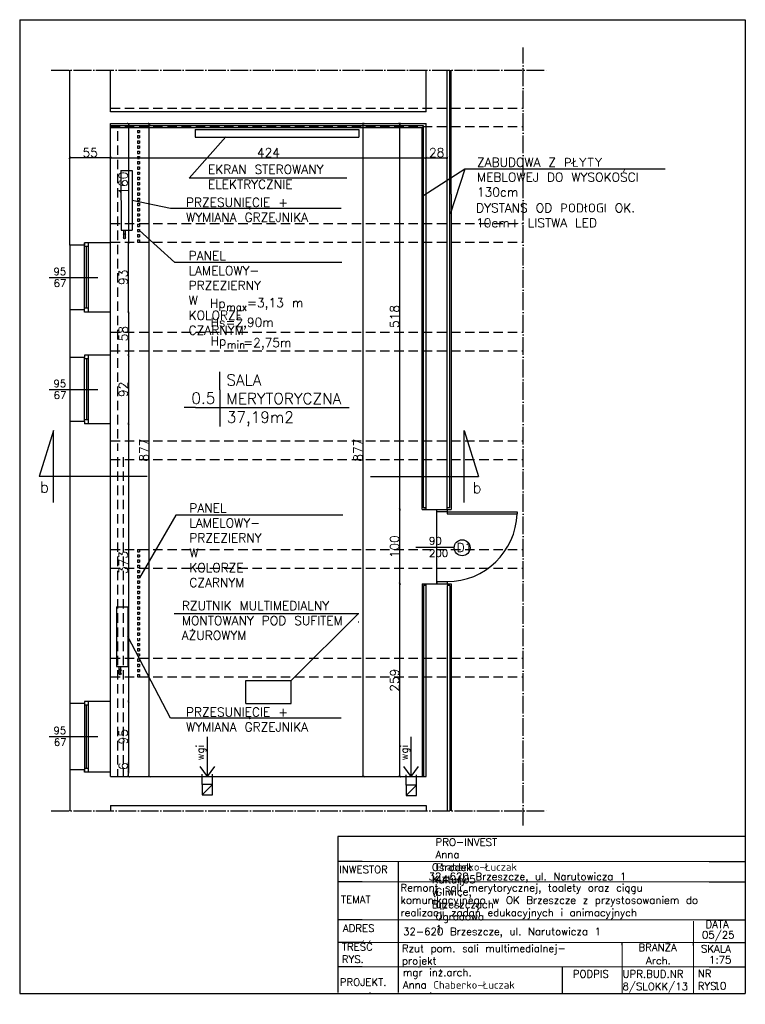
# Model space of a CAD drawing. Header units: millimetres. Extents: x -155361 to 49141, y -33787 to 6941.
# Tile 26 of 44: x -23566 to -22592, y 2503 to 3826. Entities that reach past the tile are written whole.
import ezdxf

# ---------------------------------------------------------------- set-up
doc = ezdxf.new("R2010")
doc.units = ezdxf.units.MM
doc.linetypes.add('ACAD_ISO04W100', pattern=[30, 24, -3, 0, -3])
doc.linetypes.add('DASHED', pattern=[19.05, 12.7, -6.35])
doc.layers.add('P', color=250, linetype='Continuous', lineweight=100)
doc.styles.add('Opisowy', font='txt.shx')
doc.styles.get("Standard").update_dxf_attribs({"font": 'txt.shx'})
doc.dimstyles.new('ISO-25', dxfattribs={"dimtxt": 12, "dimasz": 3, "dimexe": 1, "dimexo": 1, "dimgap": 1, "dimtad": 1, "dimdec": 0, "dimtxsty": 'Opisowy', "dimblk": 'ARCHTICK', "dimcen": 2.5, "dimadec": 0, "dimazin": 0, "dimtfac": 1, "dimtdec": 0, "dimtmove": 0, "dimatfit": 3, "dimldrblk": 'ARCHTICK', "dimfxl": 1, "dimfxlon": 1, "dimarcsym": 0})

# ---------------------------------------------------------------- blocks, each defined once
blk = doc.blocks.new('_ArchTick')
at = {"color": 0, "linetype": 'ByBlock', "const_width": 0.15}
blk.add_lwpolyline([(-0.5, -0.5), (0.5, 0.5)], dxfattribs=at)
blk = doc.blocks.new('*D11993')
at = {"color": 0, "lineweight": -2}
for p, q in [((-23421.3, 3686), (-23419.3, 3686)), ((-23420.3, 3686), (-23420.3, 3526)), ((-23421.3, 3526), (-23419.3, 3526))]:
    blk.add_line(p, q, dxfattribs=at)
at = {"layer": 'Defpoints', "color": 0}
for p in [(-23444.2, 3686), (-23444.2, 3526), (-23420.3, 3526)]:
    blk.add_point(p, dxfattribs=at)
at = {"color": 0, "lineweight": -2, "xscale": 3, "yscale": 3, "zscale": 3}
for p, rotation in [((-23420.3, 3686), 90), ((-23420.3, 3526), -90.00000000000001)]:
    blk.add_blockref('_ArchTick', p, dxfattribs=dict(at, rotation=rotation))
at = {"color": 0, "insert": (-23427.3, 3606), "char_height": 12, "attachment_point": 5, "rotation": 90, "style": 'Opisowy'}
blk.add_mtext('160', dxfattribs=at)
blk = doc.blocks.new('*D11994')
at = {"color": 0, "lineweight": -2}
for p, q in [((-23421.3, 3433), (-23419.3, 3433)), ((-23420.3, 3433), (-23420.3, 3375)), ((-23421.3, 3375), (-23419.3, 3375))]:
    blk.add_line(p, q, dxfattribs=at)
at = {"layer": 'Defpoints', "color": 0}
for p in [(-23444.2, 3433), (-23444.2, 3375), (-23420.3, 3375)]:
    blk.add_point(p, dxfattribs=at)
at = {"color": 0, "lineweight": -2, "xscale": 3, "yscale": 3, "zscale": 3}
for p, rotation in [((-23420.3, 3433), 90), ((-23420.3, 3375), -90.00000000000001)]:
    blk.add_blockref('_ArchTick', p, dxfattribs=dict(at, rotation=rotation))
at = {"color": 0, "insert": (-23427.3, 3404), "char_height": 12, "attachment_point": 5, "rotation": 90, "style": 'Opisowy'}
blk.add_mtext('58', dxfattribs=at)
blk = doc.blocks.new('*D11995')
at = {"color": 0, "lineweight": -2}
for p, q in [((-23421.3, 3375), (-23419.3, 3375)), ((-23420.3, 3375), (-23420.3, 3283)), ((-23421.3, 3283), (-23419.3, 3283))]:
    blk.add_line(p, q, dxfattribs=at)
at = {"layer": 'Defpoints', "color": 0}
for p in [(-23444.2, 3375), (-23444.2, 3283), (-23420.3, 3283)]:
    blk.add_point(p, dxfattribs=at)
at = {"color": 0, "lineweight": -2, "xscale": 3, "yscale": 3, "zscale": 3}
for p, rotation in [((-23420.3, 3375), 90), ((-23420.3, 3283), -90.00000000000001)]:
    blk.add_blockref('_ArchTick', p, dxfattribs=dict(at, rotation=rotation))
at = {"color": 0, "insert": (-23427.3, 3329), "char_height": 12, "attachment_point": 5, "rotation": 90, "style": 'Opisowy'}
blk.add_mtext('92', dxfattribs=at)
blk = doc.blocks.new('*D11996')
at = {"color": 0, "lineweight": -2}
for p, q in [((-23421.3, 3283), (-23419.3, 3283)), ((-23420.3, 3283), (-23420.3, 2910)), ((-23421.3, 2910), (-23419.3, 2910))]:
    blk.add_line(p, q, dxfattribs=at)
at = {"layer": 'Defpoints', "color": 0}
for p in [(-23444.2, 3283), (-23444.2, 2910), (-23420.3, 2910)]:
    blk.add_point(p, dxfattribs=at)
at = {"color": 0, "lineweight": -2, "xscale": 3, "yscale": 3, "zscale": 3}
for p, rotation in [((-23420.3, 3283), 90), ((-23420.3, 2910), -90.00000000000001)]:
    blk.add_blockref('_ArchTick', p, dxfattribs=dict(at, rotation=rotation))
at = {"color": 0, "insert": (-23427.3, 3096.5), "char_height": 12, "attachment_point": 5, "rotation": 90, "style": 'Opisowy'}
blk.add_mtext('373', dxfattribs=at)
blk = doc.blocks.new('*D11997')
at = {"color": 0, "lineweight": -2}
for p, q in [((-23421.3, 2910), (-23419.3, 2910)), ((-23420.3, 2910), (-23420.3, 2815)), ((-23421.3, 2815), (-23419.3, 2815))]:
    blk.add_line(p, q, dxfattribs=at)
at = {"layer": 'Defpoints', "color": 0}
for p in [(-23444.2, 2910), (-23444.2, 2815), (-23420.3, 2815)]:
    blk.add_point(p, dxfattribs=at)
at = {"color": 0, "lineweight": -2, "xscale": 3, "yscale": 3, "zscale": 3}
for p, rotation in [((-23420.3, 2910), 90), ((-23420.3, 2815), -90.00000000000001)]:
    blk.add_blockref('_ArchTick', p, dxfattribs=dict(at, rotation=rotation))
at = {"color": 0, "insert": (-23427.3, 2862.5), "char_height": 12, "attachment_point": 5, "rotation": 90, "style": 'Opisowy'}
blk.add_mtext('95', dxfattribs=at)
blk = doc.blocks.new('*D11998')
at = {"color": 0, "lineweight": -2}
for p, q in [((-23420.3, 2815), (-23420.3, 2828)), ((-23421.3, 2815), (-23419.3, 2815)), ((-23421.3, 2809), (-23419.3, 2809)), ((-23420.3, 2809), (-23420.3, 2815))]:
    blk.add_line(p, q, dxfattribs=at)
at = {"layer": 'Defpoints', "color": 0}
for p in [(-23444.2, 2815), (-23444.2, 2809), (-23420.3, 2815)]:
    blk.add_point(p, dxfattribs=at)
at = {"color": 0, "lineweight": -2, "xscale": 3, "yscale": 3, "zscale": 3}
for p, rotation in [((-23420.3, 2815), 90), ((-23420.3, 2809), -90.00000000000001)]:
    blk.add_blockref('_ArchTick', p, dxfattribs=dict(at, rotation=rotation))
at = {"color": 0, "insert": (-23427.3, 2823), "char_height": 12, "attachment_point": 5, "rotation": 90, "style": 'Opisowy'}
blk.add_mtext('6', dxfattribs=at)
blk = doc.blocks.new('*D12012')
at = {"color": 0, "lineweight": -2}
for p, q in [((-23393.4, 3686), (-23391.4, 3686)), ((-23392.4, 2809), (-23392.4, 3686)), ((-23393.4, 2809), (-23391.4, 2809))]:
    blk.add_line(p, q, dxfattribs=at)
at = {"layer": 'Defpoints', "color": 0}
for p in [(-23444.2, 3686), (-23392.4, 3686), (-23444.2, 2809)]:
    blk.add_point(p, dxfattribs=at)
at = {"color": 0, "lineweight": -2, "xscale": 3, "yscale": 3, "zscale": 3}
for p, rotation in [((-23392.4, 3686), 90), ((-23392.4, 2809), -90.00000000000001)]:
    blk.add_blockref('_ArchTick', p, dxfattribs=dict(at, rotation=rotation))
at = {"color": 0, "insert": (-23399.4, 3247.5), "char_height": 12, "attachment_point": 5, "rotation": 90, "style": 'Opisowy'}
blk.add_mtext('877', dxfattribs=at)
blk = doc.blocks.new('*D12042')
at = {"color": 0, "lineweight": -2}
for p, q in [((-23103.8, 3686), (-23105.8, 3686)), ((-23104.8, 2809), (-23104.8, 3686)), ((-23103.8, 2809), (-23105.8, 2809))]:
    blk.add_line(p, q, dxfattribs=at)
at = {"layer": 'Defpoints', "color": 0}
for p in [(-23104.8, 3686), (-23020.2, 3686), (-23020.2, 2809)]:
    blk.add_point(p, dxfattribs=at)
at = {"color": 0, "lineweight": -2, "xscale": 3, "yscale": 3, "zscale": 3}
for p, rotation in [((-23104.8, 3686), 90), ((-23104.8, 2809), -90.00000000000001)]:
    blk.add_blockref('_ArchTick', p, dxfattribs=dict(at, rotation=rotation))
at = {"color": 0, "insert": (-23111.8, 3247.5), "char_height": 12, "attachment_point": 5, "rotation": 90, "style": 'Opisowy'}
blk.add_mtext('877', dxfattribs=at)
blk = doc.blocks.new('*D12080')
at = {"color": 0, "lineweight": -2}
for p, q in [((-23444.2, 3641.1), (-23444.2, 3639.1)), ((-23444.2, 3640.1), (-23020.2, 3640.1)), ((-23020.2, 3641.1), (-23020.2, 3639.1))]:
    blk.add_line(p, q, dxfattribs=at)
at = {"layer": 'Defpoints', "color": 0}
for p in [(-23444.2, 3686), (-23020.2, 3686), (-23020.2, 3640.1)]:
    blk.add_point(p, dxfattribs=at)
at = {"color": 0, "lineweight": -2, "xscale": 3, "yscale": 3, "zscale": 3, "rotation": 180}
blk.add_blockref('_ArchTick', (-23444.2, 3640.1), dxfattribs=at)
at = {"color": 0, "lineweight": -2, "xscale": 3, "yscale": 3, "zscale": 3}
blk.add_blockref('_ArchTick', (-23020.2, 3640.1), dxfattribs=at)
at = {"color": 0, "insert": (-23232.2, 3647.1), "char_height": 12, "attachment_point": 5, "style": 'Opisowy'}
blk.add_mtext('424', dxfattribs=at)
blk = doc.blocks.new('*D12087')
at = {"color": 0, "lineweight": -2}
for p, q in [((-23054.8, 3067.8), (-23056.8, 3067.8)), ((-23055.8, 2809), (-23055.8, 3067.8)), ((-23054.8, 2809), (-23056.8, 2809))]:
    blk.add_line(p, q, dxfattribs=at)
at = {"layer": 'Defpoints', "color": 0}
for p in [(-23055.8, 3067.8), (-23020.2, 3067.8), (-23020.2, 2809)]:
    blk.add_point(p, dxfattribs=at)
at = {"color": 0, "lineweight": -2, "xscale": 3, "yscale": 3, "zscale": 3}
for p, rotation in [((-23055.8, 3067.8), 90), ((-23055.8, 2809), -90.00000000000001)]:
    blk.add_blockref('_ArchTick', p, dxfattribs=dict(at, rotation=rotation))
at = {"color": 0, "insert": (-23062.8, 2938.4), "char_height": 12, "attachment_point": 5, "rotation": 90, "style": 'Opisowy'}
blk.add_mtext('259', dxfattribs=at)
blk = doc.blocks.new('*D12088')
at = {"color": 0, "lineweight": -2}
for p, q in [((-23054.8, 3167.8), (-23056.8, 3167.8)), ((-23055.8, 3067.8), (-23055.8, 3167.8)), ((-23054.8, 3067.8), (-23056.8, 3067.8))]:
    blk.add_line(p, q, dxfattribs=at)
at = {"layer": 'Defpoints', "color": 0}
for p in [(-23055.8, 3167.8), (-23020.2, 3167.8), (-23020.2, 3067.8)]:
    blk.add_point(p, dxfattribs=at)
at = {"color": 0, "lineweight": -2, "xscale": 3, "yscale": 3, "zscale": 3}
for p, rotation in [((-23055.8, 3167.8), 90), ((-23055.8, 3067.8), -90.00000000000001)]:
    blk.add_blockref('_ArchTick', p, dxfattribs=dict(at, rotation=rotation))
at = {"color": 0, "insert": (-23062.8, 3117.8), "char_height": 12, "attachment_point": 5, "rotation": 90, "style": 'Opisowy'}
blk.add_mtext('100', dxfattribs=at)
blk = doc.blocks.new('*D12089')
at = {"color": 0, "lineweight": -2}
for p, q in [((-23054.8, 3686), (-23056.8, 3686)), ((-23055.8, 3167.8), (-23055.8, 3686)), ((-23054.8, 3167.8), (-23056.8, 3167.8))]:
    blk.add_line(p, q, dxfattribs=at)
at = {"layer": 'Defpoints', "color": 0}
for p in [(-23055.8, 3686), (-23020.2, 3686), (-23020.2, 3167.8)]:
    blk.add_point(p, dxfattribs=at)
at = {"color": 0, "lineweight": -2, "xscale": 3, "yscale": 3, "zscale": 3}
for p, rotation in [((-23055.8, 3686), 90), ((-23055.8, 3167.8), -90.00000000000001)]:
    blk.add_blockref('_ArchTick', p, dxfattribs=dict(at, rotation=rotation))
at = {"color": 0, "insert": (-23062.8, 3426.9), "char_height": 12, "attachment_point": 5, "rotation": 90, "style": 'Opisowy'}
blk.add_mtext('518', dxfattribs=at)
blk = doc.blocks.new('*D12100')
at = {"color": 0, "lineweight": -2}
for p, q in [((-23421.3, 3526), (-23421.3, 3526)), ((-23420.3, 3433), (-23420.3, 3526)), ((-23421.3, 3433), (-23421.3, 3433))]:
    blk.add_line(p, q, dxfattribs=at)
at = {"layer": 'Defpoints', "color": 0}
for p in [(-23420.3, 3526), (-23420.3, 3526), (-23420.3, 3433)]:
    blk.add_point(p, dxfattribs=at)
at = {"color": 0, "lineweight": -2, "xscale": 3, "yscale": 3, "zscale": 3}
for p, rotation in [((-23420.3, 3526), 90), ((-23420.3, 3433), -90.00000000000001)]:
    blk.add_blockref('_ArchTick', p, dxfattribs=dict(at, rotation=rotation))
at = {"color": 0, "insert": (-23427.3, 3479.5), "char_height": 12, "attachment_point": 5, "rotation": 90, "style": 'Opisowy'}
blk.add_mtext('93', dxfattribs=at)
blk = doc.blocks.new('*D12112')
at = {"color": 0, "lineweight": -2}
for p, q in [((-23020.2, 3641.1), (-23020.2, 3639.1)), ((-23020.2, 3640.1), (-22992.2, 3640.1)), ((-22992.2, 3641.1), (-22992.2, 3639.1))]:
    blk.add_line(p, q, dxfattribs=at)
at = {"layer": 'Defpoints', "color": 0}
for p in [(-23020.2, 3684.5), (-22992.2, 3684.5), (-22992.2, 3640.1)]:
    blk.add_point(p, dxfattribs=at)
at = {"color": 0, "lineweight": -2, "xscale": 3, "yscale": 3, "zscale": 3, "rotation": 180}
blk.add_blockref('_ArchTick', (-23020.2, 3640.1), dxfattribs=at)
at = {"color": 0, "lineweight": -2, "xscale": 3, "yscale": 3, "zscale": 3}
blk.add_blockref('_ArchTick', (-22992.2, 3640.1), dxfattribs=at)
at = {"color": 0, "insert": (-23006.2, 3647.1), "char_height": 12, "attachment_point": 5, "style": 'Opisowy'}
blk.add_mtext('28', dxfattribs=at)
blk = doc.blocks.new('*D12113')
at = {"color": 0, "lineweight": -2}
for p, q in [((-23499.2, 3641.1), (-23499.2, 3639.1)), ((-23444.2, 3640.1), (-23499.2, 3640.1)), ((-23444.2, 3641.1), (-23444.2, 3639.1))]:
    blk.add_line(p, q, dxfattribs=at)
at = {"layer": 'Defpoints', "color": 0}
for p in [(-23499.2, 3686), (-23444.2, 3686), (-23499.2, 3640.1)]:
    blk.add_point(p, dxfattribs=at)
at = {"color": 0, "lineweight": -2, "xscale": 3, "yscale": 3, "zscale": 3, "rotation": 180}
blk.add_blockref('_ArchTick', (-23499.2, 3640.1), dxfattribs=at)
at = {"color": 0, "lineweight": -2, "xscale": 3, "yscale": 3, "zscale": 3}
blk.add_blockref('_ArchTick', (-23444.2, 3640.1), dxfattribs=at)
at = {"color": 0, "insert": (-23471.7, 3647.1), "char_height": 12, "attachment_point": 5, "style": 'Opisowy'}
blk.add_mtext('55', dxfattribs=at)

msp = doc.modelspace()

# ---------------------------------------------------------------- linework, layer by layer
for p, q in [((-23566.4, 3825.6), (-22591.6, 3825.6)), ((-23566.4, 3825.6), (-23566.4, 2517.5)), ((-23566.4, 3825.6), (-22591.6, 3825.6)), ((-23566.4, 3825.6), (-23566.4, 2517.5)), ((-22591.6, 3825.6), (-22591.6, 2517.5)), ((-23499.2, 3523), (-23499.2, 3757.7)), ((-23444.2, 3702), (-23444.2, 3757.7)), ((-23020.2, 3702), (-23020.2, 3757.7)), ((-22992.2, 3167.8), (-22992.2, 3757.7)), ((-22988.6, 3591.1), (-22988.6, 3757.7)), ((-22986.6, 3591.1), (-22986.6, 3757.7)), ((-23020.2, 3702), (-23444.2, 3702)), ((-23444.2, 3526), (-23444.2, 3686)), ((-23444.2, 3686), (-23020.2, 3686)), ((-23023.8, 3682.9), (-23444.2, 3682.9)), ((-23444.2, 3681), (-23025.8, 3681)), ((-23408.3, 3681), (-23405.3, 3681)), ((-23408.3, 3677), (-23405.3, 3677)), ((-23408.3, 3677), (-23408.3, 3674)), ((-23405.3, 3677), (-23405.3, 3674)), ((-23330.8, 3678), (-23330.8, 3668)), ((-23330.8, 3678), (-23110.7, 3678)), ((-23110.7, 3678), (-23110.7, 3668)), ((-23025.8, 3167.8), (-23025.8, 3681)), ((-23023.8, 3169.8), (-23023.8, 3682.9)), ((-23020.2, 3167.8), (-23020.2, 3686)), ((-23444.2, 3552), (-23444.2, 3673)), ((-23408.3, 3674), (-23405.3, 3674)), ((-23408.3, 3674), (-23405.3, 3674)), ((-23408.3, 3670), (-23405.3, 3670)), ((-23408.3, 3670), (-23408.3, 3667)), ((-23408.3, 3667), (-23405.3, 3667)), ((-23408.3, 3667), (-23405.3, 3667)), ((-23405.3, 3670), (-23405.3, 3667)), ((-23338.8, 3612.6), (-23289.3, 3668.4)), ((-23330.8, 3668), (-23110.7, 3668)), ((-23408.3, 3663), (-23405.3, 3663)), ((-23408.3, 3663), (-23408.3, 3660)), ((-23408.3, 3660), (-23405.3, 3660)), ((-23408.3, 3660), (-23405.3, 3660)), ((-23408.3, 3656), (-23405.3, 3656)), ((-23408.3, 3656), (-23408.3, 3653)), ((-23408.3, 3653), (-23405.3, 3653)), ((-23408.3, 3653), (-23405.3, 3653)), ((-23405.3, 3663), (-23405.3, 3660)), ((-23405.3, 3656), (-23405.3, 3653)), ((-23408.3, 3649), (-23405.3, 3649)), ((-23408.3, 3649), (-23408.3, 3646)), ((-23408.3, 3646), (-23405.3, 3646)), ((-23408.3, 3646), (-23405.3, 3646)), ((-23408.3, 3642), (-23405.3, 3642)), ((-23408.3, 3642), (-23408.3, 3639)), ((-23408.3, 3639), (-23405.3, 3639)), ((-23408.3, 3639), (-23405.3, 3639)), ((-23405.3, 3649), (-23405.3, 3646)), ((-23405.3, 3642), (-23405.3, 3639)), ((-23408.3, 3635), (-23405.3, 3635)), ((-23408.3, 3635), (-23408.3, 3632)), ((-23408.3, 3632), (-23405.3, 3632)), ((-23408.3, 3632), (-23405.3, 3632)), ((-23408.3, 3628), (-23405.3, 3628)), ((-23408.3, 3628), (-23408.3, 3625)), ((-23408.3, 3625), (-23405.3, 3625)), ((-23408.3, 3625), (-23405.3, 3625)), ((-23405.3, 3635), (-23405.3, 3632)), ((-23405.3, 3628), (-23405.3, 3625)), ((-22968.3, 3624.9), (-23025, 3588.6)), ((-22968.3, 3624.9), (-22988.1, 3564.3)), ((-22699.1, 3624.9), (-22968.3, 3624.9)), ((-23430.3, 3623), (-23415.3, 3623)), ((-23430.3, 3623), (-23430.2, 3543)), ((-23415.3, 3623), (-23415.2, 3543)), ((-23408.3, 3621), (-23405.3, 3621)), ((-23408.3, 3621), (-23408.3, 3618)), ((-23408.3, 3618), (-23405.3, 3618)), ((-23408.3, 3618), (-23405.3, 3618)), ((-23408.3, 3614), (-23405.3, 3614)), ((-23408.3, 3614), (-23408.3, 3611)), ((-23408.3, 3611), (-23405.3, 3611)), ((-23408.3, 3611), (-23405.3, 3611)), ((-23405.3, 3621), (-23405.3, 3618)), ((-23405.3, 3614), (-23405.3, 3611)), ((-23127.1, 3612.6), (-23338.8, 3612.6)), ((-23408.3, 3607), (-23405.3, 3607)), ((-23408.3, 3607), (-23408.3, 3604)), ((-23408.3, 3604), (-23405.3, 3604)), ((-23408.3, 3604), (-23405.3, 3604)), ((-23408.3, 3600), (-23405.3, 3600)), ((-23408.3, 3600), (-23408.3, 3597)), ((-23405.3, 3607), (-23405.3, 3604)), ((-23405.3, 3600), (-23405.3, 3597)), ((-23408.3, 3597), (-23405.3, 3597)), ((-23408.3, 3597), (-23405.3, 3597)), ((-23408.3, 3593), (-23405.3, 3593)), ((-23408.3, 3593), (-23408.3, 3590)), ((-23408.3, 3590), (-23405.3, 3590)), ((-23408.3, 3590), (-23405.3, 3590)), ((-23408.3, 3586), (-23405.3, 3586)), ((-23408.3, 3586), (-23408.3, 3583)), ((-23405.3, 3593), (-23405.3, 3590)), ((-23405.3, 3586), (-23405.3, 3583)), ((-22988.6, 3169.8), (-22988.6, 3591.1)), ((-22986.6, 3591.1), (-22986.6, 3167.8)), ((-23363.8, 3572.2), (-23415.2, 3583)), ((-23408.3, 3583), (-23405.3, 3583)), ((-23408.3, 3583), (-23405.3, 3583)), ((-23408.3, 3579), (-23405.3, 3579)), ((-23408.3, 3579), (-23408.3, 3576)), ((-23408.3, 3576), (-23405.3, 3576)), ((-23408.3, 3576), (-23405.3, 3576)), ((-23408.3, 3572), (-23405.3, 3572)), ((-23408.3, 3572), (-23408.3, 3569)), ((-23405.3, 3579), (-23405.3, 3576)), ((-23405.3, 3572), (-23405.3, 3569)), ((-23134.4, 3572.2), (-23363.8, 3572.2)), ((-23408.3, 3569), (-23405.3, 3569)), ((-23408.3, 3569), (-23405.3, 3569)), ((-23408.3, 3565), (-23405.3, 3565)), ((-23408.3, 3565), (-23408.3, 3562)), ((-23408.3, 3562), (-23405.3, 3562)), ((-23408.3, 3562), (-23405.3, 3562)), ((-23408.3, 3558), (-23405.3, 3558)), ((-23408.3, 3558), (-23408.3, 3555)), ((-23405.3, 3565), (-23405.3, 3562)), ((-23405.3, 3558), (-23405.3, 3555)), ((-23408.3, 3555), (-23405.3, 3555)), ((-23408.3, 3555), (-23405.3, 3555)), ((-23408.3, 3551), (-23405.3, 3551)), ((-23408.3, 3551), (-23408.3, 3548)), ((-23408.3, 3548), (-23405.3, 3548)), ((-23408.3, 3548), (-23405.3, 3548)), ((-23405.3, 3551), (-23405.3, 3548)), ((-23430.2, 3543), (-23415.2, 3543)), ((-23426.7, 3532.9), (-23426.6, 3543.1)), ((-23424.3, 3532.9), (-23424.3, 3543.1)), ((-23408.3, 3544), (-23405.3, 3544)), ((-23408.3, 3544), (-23408.3, 3541)), ((-23408.3, 3541), (-23405.3, 3541)), ((-23408.3, 3541), (-23405.3, 3541)), ((-23408.3, 3537), (-23405.3, 3537)), ((-23408.3, 3537), (-23408.3, 3534)), ((-23408.3, 3534), (-23405.3, 3534)), ((-23408.3, 3534), (-23405.3, 3534)), ((-23405.3, 3544), (-23405.3, 3541)), ((-23357.8, 3499.3), (-23405.3, 3542.5)), ((-23405.3, 3537), (-23405.3, 3534)), ((-23479.2, 3523), (-23499.2, 3523)), ((-23499.2, 3523), (-23499.2, 3436)), ((-23479.2, 3526), (-23479.2, 3523)), ((-23474.2, 3526), (-23479.2, 3526)), ((-23479.2, 3436), (-23479.2, 3526)), ((-23474.2, 3521), (-23479.2, 3521)), ((-23476.7, 3438), (-23476.7, 3521)), ((-23444.2, 3526), (-23474.2, 3526)), ((-23474.2, 3526), (-23474.2, 3433)), ((-23444.2, 3433), (-23444.2, 3526)), ((-23408.3, 3530), (-23405.3, 3530)), ((-23408.3, 3530), (-23408.3, 3527)), ((-23408.3, 3527), (-23405.3, 3527)), ((-23405.3, 3530), (-23405.3, 3527)), ((-23133.4, 3499.3), (-23357.8, 3499.3)), ((-23526.6, 3479.5), (-23461.6, 3479.5)), ((-23479.2, 3436), (-23499.2, 3436)), ((-23499.2, 3436), (-23499.2, 3372)), ((-23474.2, 3438), (-23479.2, 3438)), ((-23479.2, 3433), (-23479.2, 3436)), ((-23474.2, 3433), (-23479.2, 3433)), ((-23444.2, 3433), (-23474.2, 3433)), ((-23444.2, 3375), (-23444.2, 3433)), ((-23479.2, 3375), (-23479.2, 3372)), ((-23474.2, 3375), (-23479.2, 3375)), ((-23444.2, 3375), (-23474.2, 3375)), ((-23474.2, 3375), (-23474.2, 3283)), ((-23444.2, 3283), (-23444.2, 3375)), ((-23479.2, 3372), (-23499.2, 3372)), ((-23499.2, 3372), (-23499.2, 3286)), ((-23479.2, 3286), (-23479.2, 3372)), ((-23474.2, 3370), (-23479.2, 3370)), ((-23476.7, 3370), (-23476.7, 3288)), ((-23297.4, 3328.6), (-23297.4, 3352.6)), ((-23526.6, 3329), (-23461.6, 3329)), ((-23297.4, 3328.6), (-23297.4, 3279.2)), ((-23330.2, 3304.7), (-23345.3, 3304.7)), ((-23330.2, 3304.7), (-23167.4, 3304.7)), ((-23167.4, 3304.7), (-23123.6, 3304.7)), ((-23479.2, 3286), (-23499.2, 3286)), ((-23499.2, 3286), (-23499.2, 2907)), ((-23474.2, 3288), (-23479.2, 3288)), ((-23479.2, 3286), (-23479.2, 3283)), ((-23474.2, 3283), (-23479.2, 3283)), ((-23444.2, 3283), (-23474.2, 3283)), ((-23444.2, 2910), (-23444.2, 3283)), ((-23521.2, 3273.8), (-23540.3, 3212.2)), ((-23521.2, 3177.3), (-23521.2, 3273.8)), ((-22969.1, 3177.3), (-22969.1, 3273.8)), ((-22969.1, 3273.8), (-22949.9, 3212.2)), ((-23395.3, 3212.2), (-23540.3, 3212.2)), ((-23095, 3212.2), (-22949.9, 3212.2)), ((-23025.8, 3167.8), (-23020.2, 3167.8)), ((-23020.2, 3169.8), (-23023.8, 3169.8)), ((-23023.8, 3169.8), (-23020.2, 3169.8)), ((-23020.2, 3167.8), (-22992.2, 3167.8)), ((-23006.2, 3067.8), (-23006.1, 3166.3)), ((-23006.1, 3164.8), (-23006.1, 3167.8)), ((-22992.2, 3164.8), (-23006.1, 3164.8)), ((-22988.6, 3169.8), (-22992.2, 3169.8)), ((-22992.2, 3167.8), (-22992.2, 3164.8)), ((-22992.2, 3167.8), (-22986.6, 3167.8)), ((-22992.2, 3164.8), (-22992.2, 3161.8)), ((-22992.2, 3164.8), (-22898.2, 3164.8)), ((-22992.2, 3161.8), (-22898.2, 3161.8)), ((-22898.2, 3164.8), (-22898.2, 3161.8)), ((-23356.8, 3160.2), (-23405.3, 3076)), ((-23132.4, 3160.2), (-23356.8, 3160.2)), ((-23408.3, 3114), (-23405.3, 3114)), ((-23408.3, 3114), (-23408.3, 3111)), ((-23408.3, 3111), (-23405.3, 3111)), ((-23408.3, 3111), (-23405.3, 3111)), ((-23405.3, 3114), (-23405.3, 3111)), ((-23034, 3117.1), (-22982.6, 3117.1)), ((-23034, 3117.1), (-22982.6, 3117.1)), ((-23408.3, 3107), (-23405.3, 3107)), ((-23408.3, 3107), (-23408.3, 3104)), ((-23408.3, 3104), (-23405.3, 3104)), ((-23408.3, 3104), (-23405.3, 3104)), ((-23408.3, 3100), (-23405.3, 3100)), ((-23408.3, 3100), (-23408.3, 3097)), ((-23408.3, 3097), (-23405.3, 3097)), ((-23408.3, 3097), (-23405.3, 3097)), ((-23405.3, 3107), (-23405.3, 3104)), ((-23405.3, 3100), (-23405.3, 3097)), ((-23408.3, 3093), (-23405.3, 3093)), ((-23408.3, 3093), (-23408.3, 3090)), ((-23408.3, 3090), (-23405.3, 3090)), ((-23408.3, 3090), (-23405.3, 3090)), ((-23408.3, 3086), (-23405.3, 3086)), ((-23408.3, 3086), (-23408.3, 3083)), ((-23408.3, 3083), (-23405.3, 3083)), ((-23408.3, 3083), (-23405.3, 3083)), ((-23405.3, 3093), (-23405.3, 3090)), ((-23405.3, 3086), (-23405.3, 3083)), ((-23408.3, 3079), (-23405.3, 3079)), ((-23408.3, 3079), (-23408.3, 3076)), ((-23408.3, 3076), (-23405.3, 3076)), ((-23408.3, 3076), (-23405.3, 3076)), ((-23408.3, 3072), (-23405.3, 3072)), ((-23408.3, 3072), (-23408.3, 3069)), ((-23408.3, 3069), (-23405.3, 3069)), ((-23408.3, 3069), (-23405.3, 3069)), ((-23405.3, 3079), (-23405.3, 3076)), ((-23405.3, 3072), (-23405.3, 3069)), ((-22992.2, 3070.8), (-23006.1, 3070.8)), ((-23006.1, 3070.8), (-23006.1, 3067.8)), ((-22992.2, 3070.8), (-22992.2, 3067.8)), ((-23408.3, 3065), (-23405.3, 3065)), ((-23408.3, 3065), (-23408.3, 3062)), ((-23408.3, 3062), (-23405.3, 3062)), ((-23408.3, 3062), (-23405.3, 3062)), ((-23408.3, 3058), (-23405.3, 3058)), ((-23408.3, 3058), (-23408.3, 3055)), ((-23408.3, 3055), (-23405.3, 3055)), ((-23408.3, 3055), (-23405.3, 3055)), ((-23405.3, 3065), (-23405.3, 3062)), ((-23405.3, 3058), (-23405.3, 3055)), ((-23025.8, 3067.8), (-23020.2, 3067.8)), ((-23025.8, 3067.8), (-23025.8, 2809)), ((-23020.2, 3065.8), (-23023.8, 3065.8)), ((-23023.8, 3065.8), (-23023.8, 2809)), ((-23020.2, 3067.8), (-22992.2, 3067.8)), ((-23020.2, 2809), (-23020.2, 3067.8)), ((-22992.2, 3067.8), (-22986.6, 3067.8)), ((-22988.6, 3065.8), (-22992.2, 3065.8)), ((-22992.2, 3065.8), (-22992.2, 2762.9)), ((-22988.6, 3065.8), (-22988.6, 2809)), ((-22986.6, 3067.8), (-22986.6, 2809)), ((-23408.3, 3051), (-23405.3, 3051)), ((-23408.3, 3051), (-23408.3, 3048)), ((-23408.3, 3048), (-23405.3, 3048)), ((-23408.3, 3048), (-23405.3, 3048)), ((-23408.3, 3044), (-23405.3, 3044)), ((-23408.3, 3044), (-23408.3, 3041)), ((-23405.3, 3051), (-23405.3, 3048)), ((-23405.3, 3044), (-23405.3, 3041)), ((-23436.3, 3037.1), (-23421.3, 3037.1)), ((-23436.3, 3037.1), (-23436.2, 2957.1)), ((-23421.3, 3037.1), (-23421.2, 2957.1)), ((-23408.3, 3041), (-23405.3, 3041)), ((-23408.3, 3041), (-23405.3, 3041)), ((-23408.3, 3037), (-23405.3, 3037)), ((-23408.3, 3037), (-23408.3, 3034)), ((-23408.3, 3034), (-23405.3, 3034)), ((-23408.3, 3034), (-23405.3, 3034)), ((-23408.3, 3030), (-23405.3, 3030)), ((-23408.3, 3030), (-23408.3, 3027)), ((-23405.3, 3037), (-23405.3, 3034)), ((-23405.3, 3030), (-23405.3, 3027)), ((-23408.3, 3027), (-23405.3, 3027)), ((-23408.3, 3027), (-23405.3, 3027)), ((-23408.3, 3023), (-23405.3, 3023)), ((-23408.3, 3023), (-23408.3, 3020)), ((-23408.3, 3020), (-23405.3, 3020)), ((-23408.3, 3020), (-23405.3, 3020)), ((-23408.3, 3016), (-23405.3, 3016)), ((-23408.3, 3016), (-23408.3, 3013)), ((-23405.3, 3023), (-23405.3, 3020)), ((-23405.3, 3016), (-23405.3, 3013)), ((-23111, 3027.7), (-23358.8, 3027.7)), ((-23111.5, 3027.7), (-23201.9, 2938.2)), ((-23111.5, 3016.8), (-23111.5, 3016.8)), ((-23111.5, 3016.8), (-23111, 3016.8)), ((-23408.3, 3013), (-23405.3, 3013)), ((-23408.3, 3013), (-23405.3, 3013)), ((-23408.3, 3009), (-23405.3, 3009)), ((-23408.3, 3009), (-23408.3, 3006)), ((-23408.3, 3006), (-23405.3, 3006)), ((-23408.3, 3006), (-23405.3, 3006)), ((-23405.3, 3009), (-23405.3, 3006)), ((-23363.8, 2887.6), (-23421.2, 2997.1)), ((-23408.3, 3002), (-23405.3, 3002)), ((-23408.3, 3002), (-23408.3, 2999)), ((-23408.3, 2999), (-23405.3, 2999)), ((-23408.3, 2999), (-23405.3, 2999)), ((-23408.3, 2995), (-23408.3, 2992)), ((-23408.3, 2992), (-23405.3, 2992)), ((-23408.3, 2992), (-23405.3, 2992)), ((-23405.3, 3002), (-23405.3, 2999)), ((-23405.3, 2995), (-23405.3, 2992)), ((-23408.3, 2988), (-23405.3, 2988)), ((-23408.3, 2988), (-23408.3, 2985)), ((-23408.3, 2985), (-23405.3, 2985)), ((-23408.3, 2985), (-23405.3, 2985)), ((-23408.3, 2981), (-23405.3, 2981)), ((-23408.3, 2981), (-23408.3, 2978)), ((-23408.3, 2978), (-23405.3, 2978)), ((-23408.3, 2978), (-23405.3, 2978)), ((-23405.3, 2988), (-23405.3, 2985)), ((-23405.3, 2981), (-23405.3, 2978)), ((-23408.3, 2974), (-23405.3, 2974)), ((-23408.3, 2974), (-23408.3, 2971)), ((-23408.3, 2971), (-23405.3, 2971)), ((-23408.3, 2971), (-23405.3, 2971)), ((-23408.3, 2967), (-23405.3, 2967)), ((-23408.3, 2967), (-23408.3, 2964)), ((-23408.3, 2964), (-23405.3, 2964)), ((-23408.3, 2964), (-23405.3, 2964)), ((-23405.3, 2974), (-23405.3, 2971)), ((-23405.3, 2967), (-23405.3, 2964)), ((-23436.2, 2957.1), (-23421.2, 2957.1)), ((-23432.8, 2946.9), (-23432.7, 2957.1)), ((-23430.3, 2946.9), (-23430.3, 2957.1)), ((-23408.3, 2960), (-23405.3, 2960)), ((-23408.3, 2960), (-23408.3, 2957)), ((-23408.3, 2957), (-23405.3, 2957)), ((-23408.3, 2957), (-23405.3, 2957)), ((-23408.3, 2953), (-23405.3, 2953)), ((-23408.3, 2953), (-23408.3, 2950)), ((-23408.3, 2950), (-23405.3, 2950)), ((-23408.3, 2950), (-23405.3, 2950)), ((-23405.3, 2960), (-23405.3, 2957)), ((-23405.3, 2953), (-23405.3, 2950)), ((-23408.3, 2946), (-23405.3, 2946)), ((-23408.3, 2946), (-23408.3, 2943)), ((-23408.3, 2943), (-23405.3, 2943)), ((-23405.3, 2946), (-23405.3, 2943)), ((-23262.4, 2907.3), (-23262.4, 2938.2)), ((-23262.4, 2938.2), (-23201.9, 2938.2)), ((-23201.9, 2907.3), (-23201.9, 2938.2)), ((-23479.2, 2910), (-23479.2, 2907)), ((-23474.2, 2910), (-23479.2, 2910)), ((-23444.2, 2910), (-23474.2, 2910)), ((-23474.2, 2910), (-23474.2, 2816)), ((-23444.2, 2815), (-23444.2, 2910)), ((-23479.2, 2907), (-23499.2, 2907)), ((-23499.2, 2907), (-23499.2, 2818)), ((-23479.2, 2909), (-23479.2, 2815)), ((-23474.2, 2905), (-23479.2, 2905)), ((-23476.7, 2821), (-23476.7, 2905)), ((-23262.4, 2907.3), (-23201.9, 2907.3)), ((-23134.4, 2887.6), (-23363.8, 2887.6)), ((-23526.6, 2863), (-23461.6, 2863)), ((-23313.9, 2809), (-23313.9, 2862.6)), ((-23040.6, 2809), (-23040.6, 2862.6)), ((-23479.2, 2818), (-23499.2, 2818)), ((-23499.2, 2818), (-23499.2, 2762.9)), ((-23474.2, 2820), (-23479.2, 2820)), ((-23479.2, 2815), (-23479.2, 2818)), ((-23476.7, 2821), (-23476.7, 2820)), ((-23313.9, 2809), (-23323.8, 2822.5)), ((-23313.9, 2809), (-23304.1, 2822.5)), ((-23040.6, 2809), (-23050.4, 2822.5)), ((-23040.6, 2809), (-23030.8, 2822.5)), ((-23474.2, 2815), (-23479.2, 2815)), ((-23474.2, 2816), (-23474.2, 2815)), ((-23444.2, 2815), (-23474.2, 2815)), ((-23444.2, 2809), (-23444.2, 2815)), ((-23444.2, 2809), (-23020.2, 2809)), ((-23321.2, 2798.5), (-23321.2, 2812.4)), ((-23307.2, 2798.5), (-23307.2, 2812.4)), ((-23047.3, 2797.4), (-23047.3, 2811.4)), ((-23033.3, 2797.4), (-23033.3, 2811.4)), ((-22988.6, 2809), (-22988.6, 2762.9)), ((-22986.6, 2809), (-22986.6, 2762.9)), ((-23321.2, 2798.5), (-23321.2, 2784.5)), ((-23321.2, 2784.5), (-23307.2, 2798.5)), ((-23321.2, 2798.5), (-23321.2, 2784.5)), ((-23321.2, 2784.5), (-23307.2, 2798.5)), ((-23321.2, 2798.5), (-23321.2, 2784.5)), ((-23307.2, 2798.5), (-23321.2, 2798.5)), ((-23321.2, 2784.5), (-23307.2, 2798.5)), ((-23307.2, 2784.5), (-23307.2, 2798.5)), ((-23307.2, 2784.5), (-23307.2, 2798.5)), ((-23307.2, 2784.5), (-23307.2, 2798.5)), ((-23047.3, 2797.4), (-23047.3, 2783.4)), ((-23047.3, 2783.4), (-23033.3, 2797.4)), ((-23047.3, 2797.4), (-23047.3, 2783.4)), ((-23047.3, 2783.4), (-23033.3, 2797.4)), ((-23047.3, 2797.4), (-23047.3, 2783.4)), ((-23033.3, 2797.4), (-23047.3, 2797.4)), ((-23047.3, 2783.4), (-23033.3, 2797.4)), ((-23033.3, 2783.4), (-23033.3, 2797.4)), ((-23033.3, 2783.4), (-23033.3, 2797.4)), ((-23033.3, 2783.4), (-23033.3, 2797.4)), ((-23321.2, 2784.5), (-23307.2, 2784.5)), ((-23321.2, 2784.5), (-23307.2, 2784.5)), ((-23321.2, 2784.5), (-23307.2, 2784.5)), ((-23047.3, 2783.4), (-23033.3, 2783.4)), ((-23444.2, 2770), (-23020.2, 2770)), ((-23444.2, 2770), (-23444.2, 2762.9)), ((-23020.2, 2770), (-23020.2, 2762.9)), ((-23139.2, 2728.5), (-23139.2, 2519.1)), ((-23106.4, 2728.5), (-23139.2, 2728.5)), ((-22591.6, 2728.5), (-23106.4, 2728.5)), ((-23106.4, 2694.8), (-23139.2, 2694.8)), ((-23057.6, 2688.8), (-23057.6, 2694.8)), ((-23057.6, 2519.1), (-23057.6, 2688.8)), ((-22640.2, 2694.8), (-22591.6, 2694.8)), ((-23106.4, 2667.7), (-23139.2, 2667.7)), ((-22640.2, 2667.7), (-22591.6, 2667.7)), ((-23106.4, 2616.5), (-23139.2, 2616.5)), ((-22640.2, 2616.5), (-22591.6, 2616.5)), ((-23106.4, 2586.1), (-23139.2, 2586.1)), ((-22757.2, 2582.6), (-22757.2, 2586.1)), ((-22661, 2582), (-22661, 2586.1)), ((-22640.2, 2586.1), (-22591.6, 2586.1)), ((-23106.4, 2553.5), (-23139.2, 2553.5)), ((-22837.7, 2553.5), (-22837.7, 2517.5)), ((-22640.2, 2553.5), (-22591.6, 2553.5)), ((-23566.4, 2517.5), (-22591.6, 2517.5)), ((-23566.4, 2517.5), (-22591.6, 2517.5)), ((-23096.1, 2519.1), (-23096.1, 2517.5)), ((-23014.5, 2519.1), (-23014.5, 2517.5))]:
    msp.add_line(p, q)
at = {"linetype": 'ACAD_ISO04W100'}
for p, q in [((-22889.8, 2743.2), (-22889.8, 3788.4)), ((-23524.1, 3757.8), (-22945.8, 3757.8)), ((-22945.8, 3757.8), (-22858, 3757.8)), ((-23524.1, 2762.9), (-22945.8, 2762.9)), ((-22945.8, 2762.9), (-22858, 2762.9))]:
    msp.add_line(p, q, dxfattribs=at)
at = {"linetype": 'DASHED'}
for p, q in [((-23444.2, 3707), (-22889.8, 3707)), ((-23444.2, 3682), (-22889.8, 3682)), ((-23435.1, 3675.7), (-23435.1, 3246.7)), ((-23444.2, 3552), (-22889.8, 3552)), ((-23444.2, 3527), (-22889.8, 3527)), ((-23444.2, 3406), (-22889.8, 3406)), ((-23444.2, 3381), (-22889.8, 3381)), ((-23444.2, 3260), (-22889.8, 3260)), ((-23444.2, 3235), (-22889.8, 3235)), ((-23435.1, 3237.9), (-23435.1, 2808.9)), ((-23427.4, 3237.9), (-23427.4, 2808.9)), ((-23444.2, 3114), (-22889.8, 3114)), ((-23444.2, 3089), (-22889.8, 3089)), ((-23444.2, 2968), (-22889.8, 2968)), ((-23444.2, 2943), (-22889.8, 2943))]:
    msp.add_line(p, q, dxfattribs=at)
at = {"color": 0, "lineweight": 13}
for p, q in [((-23106.4, 2694.8), (-22640.2, 2694.8)), ((-23106.4, 2667.7), (-22640.2, 2667.7)), ((-23106.4, 2616.5), (-22640.2, 2616.5)), ((-22661, 2614.9), (-22661, 2517.5)), ((-23106.4, 2586.1), (-22640.2, 2586.1)), ((-22757.2, 2582.6), (-22757.2, 2517.5)), ((-23106.4, 2553.5), (-22640.2, 2553.5))]:
    msp.add_line(p, q, dxfattribs=at)
for centre, radius in [((-23425.5, 3537.6), 1.25), ((-23425.5, 3532.6), 1.25), ((-22972, 3116.4), 10.7), ((-23431.5, 2952), 1.25), ((-23431.5, 2947), 1.25)]:
    msp.add_circle(centre, radius)
msp.add_arc((-22992.2, 3164.9), 94, 270, 358.1419)

# ---------------------------------------------------------------- texts
at = {"attachment_point": 1}
for s, insert, char_height in [('ZABUDOWA Z PŁYTY \\PMEBLOWEJ DO WYSOKOŚCI\\P130cm', (-22952.1, 3640.1), 12), ('SALA \\PMERYTORYCZNA', (-23288.7, 3349.2), 15), ('TREŚĆ\\PRYS.', (-23133.6, 2585.4), 10)]:
    msp.add_mtext(s, dxfattribs=dict(at, insert=insert, char_height=char_height))
for s, insert, char_height, width in [('EKRAN STEROWANY ELEKTRYCZNIE', (-23313.5, 3630.5), 12, 255.959), ('PRZESUNIĘCIE + WYMIANA GRZEJNIKA', (-23342.9, 3586.2), 12, 206.5), ('DYSTANS OD PODłOGI OK. 10cm+ LISTWA LED', (-22953.2, 3578.8), 12, 291.641), ('PANEL LAMELOWY-\\PPRZEZIERNY \\PW KOLORZE CZARNYM', (-23339.5, 3514.6), 12, 1.181), ('95', (-23521, 3492.4), 10, 2.663), ('67', (-23520.8, 3476.7), 10, 40.994), ('=3,13 m', (-23260.9, 3451.4), 12, 81.95), ('Hp', (-23310.8, 3450.7), 12, 8.49), ('max', (-23289, 3444.8), 10, 2.584), ('Hs=2,90m', (-23310, 3425.2), 12, 8.121), ('Hp', (-23310, 3400.1), 12, 1.477), ('min', (-23287.9, 3394.2), 10, 2.953), ('=2,75m', (-23266.1, 3397.9), 12, 3.691), ('95', (-23521, 3341.9), 10, 2.663), ('67', (-23520.7, 3326.2), 10, 40.994), ('0.5', (-23335.7, 3324.8), 15, 7.382), ('37,19m2', (-23288.1, 3299.3), 15, 1.236), ('b', (-23539.3, 3205.5), 15, 2.3), ('b', (-22958.1, 3204.6), 15, 2.3), ('PANEL LAMELOWY-\\PPRZEZIERNY \\PW KOLORZE CZARNYM', (-23338.5, 3175.6), 12, 1.181), ('90\\P200', (-23016.5, 3130.7), 10, 3.532), ('D1', (-22979.5, 3122.7), 12, 2.529), ('RZUTNIK MULTIMEDIALNY MONTOWANY POD SUFITEM AŻUROWYM', (-23348.6, 3044.6), 12, 243.84), ('PRZESUNIĘCIE + WYMIANA GRZEJNIKA', (-23342.9, 2901.6), 12, 206.5), ('95', (-23521, 2875.9), 10, 2.663), ('67', (-23520.5, 2860.2), 10, 40.994), ('PRO-INVEST Anna Chaberko-Łuczak\\P   44-105 Gliwice, ul. Ogrodowa 1', (-23007.7, 2726), 10, 0.474), ('Ośrodek Kultury w Brzeszczach', (-23012.6, 2692.4), 10, 0.63), ('32-620 Brzeszcze, ul. Narutowicza 1', (-23017.1, 2679.8), 10, 398.626), ('Remont sali merytorycznej, toalety oraz ciągu komunikacyjnego w OK Brzeszcze z przystosowaniem do realizacji zadań edukacyjnych i animacyjnych', (-23054.8, 2664.7), 10, 466.008), ('32-620 Brzeszcze, ul. Narutowicza 1', (-23051.3, 2605.9), 10, 398.626), ('DATA', (-22645, 2615.6), 10, 16.935), ('05/25', (-22649.8, 2601.4), 10, 5.412), ('Rzut pom. sali multimedialnej-\\Pprojekt', (-23052.9, 2583.2), 10, 299.286), ('1:75', (-22640.3, 2568), 10, 0.431), ('PODPIS', (-22823.4, 2548.9), 10, 9.018), ('PROJEKT.', (-23136.3, 2538), 10, 10.405), ('10', (-22634.1, 2533.1), 10, 3.492)]:
    msp.add_mtext(s, dxfattribs=dict(at, insert=insert, char_height=char_height, width=width))
at = {"char_height": 10, "width": 2.027, "attachment_point": 1, "rotation": 90}
for insert in [(-23329.1, 2830.6), (-23055, 2830.6)]:
    msp.add_mtext('wgi', dxfattribs=dict(at, insert=insert))
at = {"lineweight": 13, "char_height": 10, "attachment_point": 1}
for s, insert in [('INWESTOR', (-23137, 2689.3)), ('BRANŻA', (-22735.1, 2584.6)), ('SKALA', (-22651.2, 2582.7)), ('Arch.', (-22725, 2566.9))]:
    msp.add_mtext(s, dxfattribs=dict(at, insert=insert))
at = {"color": 0, "lineweight": 13, "char_height": 10, "attachment_point": 1}
for s, insert in [('TEMAT', (-23134.8, 2649)), ('ADRES', (-23132.2, 2610.4)), ('mgr inż.arch. \\PAnna Chaberko-Łuczak', (-23051.7, 2550.9))]:
    msp.add_mtext(s, dxfattribs=dict(at, insert=insert))
at = {"lineweight": 13, "insert": (-22655.5, 2549.4), "char_height": 10, "width": 0.342, "attachment_point": 1}
msp.add_mtext('NR RYS.\\P  ', dxfattribs=at)
at = {"layer": 'P', "color": 0, "linetype": 'Continuous', "lineweight": 13, "insert": (-22756.5, 2548.9), "char_height": 10, "width": 0.29, "attachment_point": 1}
msp.add_mtext(' UPR.BUD.NR\\P8/SLOKK/13', dxfattribs=at)

# ---------------------------------------------------------------- dimensions: what is measured, and where the dimension line sits
for base, p1, p2, picture, middle in [((-23499.2, 3640.1), (-23444.2, 3686), (-23499.2, 3686), '*D12113', (-23471.7, 3647.1)), ((-23020.2, 3640.1), (-23444.2, 3686), (-23020.2, 3686), '*D12080', (-23232.2, 3647.1)), ((-22992.2, 3640.1), (-23020.2, 3684.5), (-22992.2, 3684.5), '*D12112', (-23006.2, 3647.1))]:
    dim = msp.add_linear_dim(base=base, p1=p1, p2=p2, dimstyle='ISO-25', override={"dimzin": 1})
    dim.commit()
    dim.dimension.update_dxf_attribs({"geometry": picture, "text_midpoint": middle})
for base, p1, p2, picture, middle in [((-23420.3, 3526), (-23444.2, 3686), (-23444.2, 3526), '*D11993', (-23427.3, 3606)), ((-23392.4, 3686), (-23444.2, 2809), (-23444.2, 3686), '*D12012', (-23399.4, 3247.5)), ((-23104.8, 3686), (-23020.2, 2809), (-23020.2, 3686), '*D12042', (-23111.8, 3247.5)), ((-23055.8, 3686), (-23020.2, 3167.8), (-23020.2, 3686), '*D12089', (-23062.8, 3426.9)), ((-23420.3, 3526), (-23420.3, 3433), (-23420.3, 3526), '*D12100', (-23427.3, 3479.5)), ((-23420.3, 3375), (-23444.2, 3433), (-23444.2, 3375), '*D11994', (-23427.3, 3404)), ((-23420.3, 3283), (-23444.2, 3375), (-23444.2, 3283), '*D11995', (-23427.3, 3329)), ((-23420.3, 2910), (-23444.2, 3283), (-23444.2, 2910), '*D11996', (-23427.3, 3096.5)), ((-23055.8, 3167.8), (-23020.2, 3067.8), (-23020.2, 3167.8), '*D12088', (-23062.8, 3117.8)), ((-23055.8, 3067.8), (-23020.2, 2809), (-23020.2, 3067.8), '*D12087', (-23062.8, 2938.4)), ((-23420.3, 2815), (-23444.2, 2910), (-23444.2, 2815), '*D11997', (-23427.3, 2862.5)), ((-23420.3, 2815), (-23444.2, 2809), (-23444.2, 2815), '*D11998', (-23427.3, 2823))]:
    dim = msp.add_linear_dim(base=base, p1=p1, p2=p2, angle=90, dimstyle='ISO-25', override={"dimzin": 1})
    dim.commit()
    dim.dimension.update_dxf_attribs({"geometry": picture, "text_midpoint": middle})

doc.saveas('drawing.dxf')
